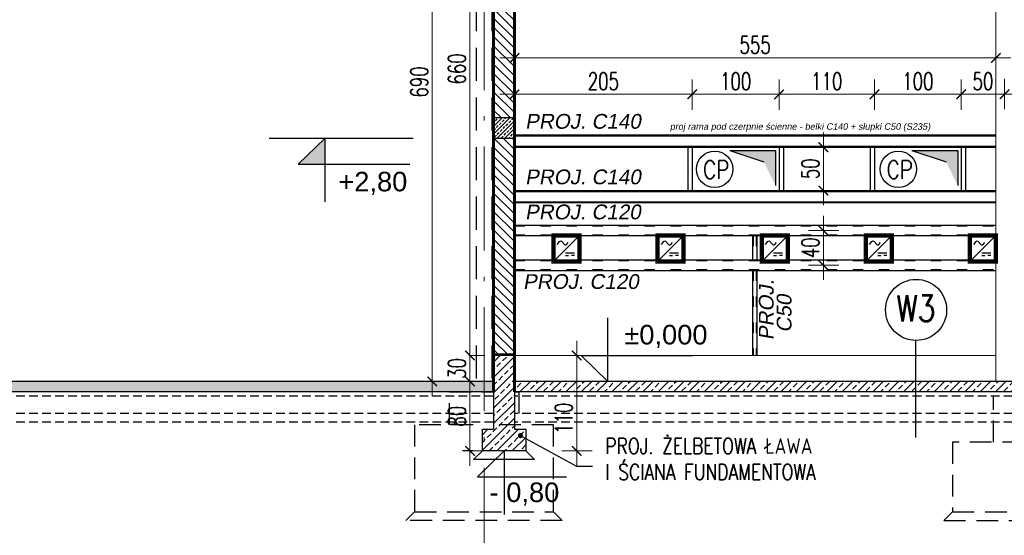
# Model space of a CAD drawing. Extents: x 153948 to 285449, y -89387 to -60195.
# Tile 94 of 108: x 272827 to 273962, y -79380 to -78786. Entities that reach past the tile are written whole.
import ezdxf
from ezdxf import colors
from ezdxf.entities.mleader import LeaderData, LeaderLine
from ezdxf.enums import TextEntityAlignment as Align
from ezdxf.math import Vec2, Vec3

# ---------------------------------------------------------------- set-up
doc = ezdxf.new("R2010")
doc.units = 0
doc.header["$LTSCALE"] = 100
doc.header["$MEASUREMENT"] = 0
doc.header["$PDMODE"] = 1
for name, pattern in [('ACAD_ISO03W100', [30, 12, -18]), ('ACAD_ISO10W100', [18.5, 12, -3, 0.5, -3]), ('DASHED2', [0.375, 0.25, -0.125]), ('HIDDEN', [75, 50, -25]), ('HIDDEN2', [4.7625, 3.175, -1.5875])]:
    doc.linetypes.add(name, pattern=pattern)
doc.layers.get('0').update_dxf_attribs({"linetype": 'CONTINUOUS'})
doc.layers.get('DEFPOINTS').update_dxf_attribs({"linetype": 'CONTINUOUS'})
for name, color, linetype in [('_INST OPIS', 7, 'CONTINUOUS'), ('_PROJ_WENTYL', 2, 'CONTINUOUS'), ('BP_opis', 2, 'CONTINUOUS'), ('BP_sciany', 2, 'CONTINUOUS'), ('FUNDAM', 5, 'DASHED2'), ('K-STA', 2, 'CONTINUOUS'), ('POSADZKA', 13, 'CONTINUOUS'), ('R-----OP', 2, 'CONTINUOUS'), ('SZRAF', 9, 'CONTINUOUS'), ('WIDOK', 11, 'CONTINUOUS'), ('ZELBET', 6, 'CONTINUOUS')]:
    doc.layers.add(name, color=color, linetype=linetype)
doc.layers.add('A-PROSTOWNIK', color=7, linetype='CONTINUOUS', true_color=0xff0f0f)
for name, color, linetype, lineweight in [('A-SCIANA MUR', 2, 'CONTINUOUS', 60), ('A-WYMIARY100', 7, 'CONTINUOUS', 15), ('AutoCAD_Structural_Detailing_pręt wyrzucony', 7, 'CONTINUOUS', 15), ('AutoCAD_żelbet', 2, 'CONTINUOUS', 25), ('OSIE', 8, 'ACAD_ISO10W100', 15)]:
    doc.layers.add(name, color=color, linetype=linetype, lineweight=lineweight)
doc.styles.add('DYBY-NORMALNY-0-8-N', font='ROMANS.SHX', dxfattribs={"width": 0.8})
doc.styles.add('ROMANS', font='romans')
doc.styles.add('STYLE1', font='arial.ttf')
doc.styles.add('wym_romans', font='romans.shx', dxfattribs={"width": 0.7})
doc.dimstyles.new('100_CM_krótki', dxfattribs={"dimscale": 10, "dimtxt": 2, "dimasz": 1.1, "dimexe": 1.7, "dimexo": 2, "dimgap": 0.5, "dimtad": 1, "dimdec": 1, "dimrnd": 0.5, "dimzin": 9, "dimtxsty": 'wym_romans', "dimblk": 'ARCHTICK', "dimcen": 2, "dimdle": 1.7, "dimclrd": 256, "dimclre": 256, "dimclrt": 151, "dimadec": 1, "dimazin": 2, "dimtfac": 1, "dimtdec": 1, "dimtix": 1, "dimtmove": 1, "dimatfit": 2, "dimldrblk": 'ARCHTICK', "dimfxl": 1.8, "dimfxlon": 1, "dimtolj": 1, "dimtzin": 0, "dimlwd": -1, "dimlwe": -1, "dimarcsym": 0})
pattern_1 = [(45, (314127.129, -74747.86), (-8.8388348, 8.8388348), []), (45, (314135.968, -74747.86), (-8.8388348, 8.8388348), [6.25, -3.125])]

# ---------------------------------------------------------------- blocks, each defined once
blk = doc.blocks.new('_ARCHTICK')
at = {"color": 0, "linetype": 'ByBlock', "const_width": 0.15}
blk.add_lwpolyline([(-0.5, -0.5), (0.5, 0.5)], dxfattribs=at)
blk = doc.blocks.new('*D893')
at = {"layer": 'A-WYMIARY100', "transparency": 16777216}
for p, q in [((273302.2, -78495.8), (273302.2, -79219.8)), ((273320.2, -78512.8), (273285.2, -78512.8)), ((273305, -79202.8), (273285.2, -79202.8))]:
    blk.add_line(p, q, dxfattribs=at)
at = {"layer": 'DEFPOINTS', "color": 0, "transparency": 16777216}
for p in [(273403.4, -78512.8), (273302.2, -79202.8), (273325, -79202.8)]:
    blk.add_point(p, dxfattribs=at)
at = {"layer": 'A-WYMIARY100', "transparency": 16777216, "xscale": 11, "yscale": 11, "zscale": 11}
for p, rotation in [((273302.2, -78512.8), 90), ((273302.2, -79202.8), 270)]:
    blk.add_blockref('_ARCHTICK', p, dxfattribs=dict(at, rotation=rotation))
at = {"layer": 'A-WYMIARY100', "color": 151, "transparency": 16777216, "insert": (273287.2, -78857.8), "char_height": 20, "attachment_point": 5, "rotation": 90, "style": 'wym_romans'}
blk.add_mtext('\\A1;690', dxfattribs=at)
blk = doc.blocks.new('*D2629')
at = {"layer": 'A-WYMIARY100', "transparency": 16777216}
for p, q in [((273753, -78915.8), (273753, -78999.8)), ((273755.8, -78932.8), (273736, -78932.8)), ((273755.8, -78982.8), (273736, -78982.8))]:
    blk.add_line(p, q, dxfattribs=at)
at = {"layer": 'DEFPOINTS', "color": 0, "transparency": 16777216}
for p in [(273775.8, -78932.8), (273753, -78982.8), (273775.8, -78982.8)]:
    blk.add_point(p, dxfattribs=at)
at = {"layer": 'A-WYMIARY100', "transparency": 16777216, "xscale": 11, "yscale": 11, "zscale": 11}
for p, rotation in [((273753, -78932.8), 90), ((273753, -78982.8), 270)]:
    blk.add_blockref('_ARCHTICK', p, dxfattribs=dict(at, rotation=rotation))
at = {"layer": 'A-WYMIARY100', "color": 151, "transparency": 16777216, "insert": (273738, -78957.8), "char_height": 20, "attachment_point": 5, "rotation": 90, "style": 'wym_romans'}
blk.add_mtext('\\A1;50', dxfattribs=at)
blk = doc.blocks.new('*D2630')
at = {"layer": 'A-WYMIARY100', "transparency": 16777216}
for p, q in [((273601.9, -78890), (273601.9, -78855)), ((273701.9, -78888.8), (273701.9, -78855)), ((273584.9, -78872), (273718.9, -78872))]:
    blk.add_line(p, q, dxfattribs=at)
at = {"layer": 'DEFPOINTS', "color": 0, "transparency": 16777216}
for p in [(273701.9, -78872), (273601.9, -78916), (273701.9, -78908.8)]:
    blk.add_point(p, dxfattribs=at)
at = {"layer": 'A-WYMIARY100', "transparency": 16777216, "xscale": 11, "yscale": 11, "zscale": 11, "rotation": 180}
blk.add_blockref('_ARCHTICK', (273601.9, -78872), dxfattribs=at)
at = {"layer": 'A-WYMIARY100', "transparency": 16777216, "xscale": 11, "yscale": 11, "zscale": 11}
blk.add_blockref('_ARCHTICK', (273701.9, -78872), dxfattribs=at)
at = {"layer": 'A-WYMIARY100', "color": 151, "transparency": 16777216, "insert": (273651.9, -78857), "char_height": 20, "attachment_point": 5, "style": 'wym_romans'}
blk.add_mtext('\\A1;100', dxfattribs=at)
blk = doc.blocks.new('*D2626')
at = {"layer": 'A-WYMIARY100', "transparency": 16777216}
for p, q in [((273701.9, -78890), (273701.9, -78855)), ((273811.9, -78890), (273811.9, -78855)), ((273684.9, -78872), (273828.9, -78872))]:
    blk.add_line(p, q, dxfattribs=at)
at = {"layer": 'DEFPOINTS', "color": 0, "transparency": 16777216}
for p in [(273811.9, -78872), (273701.9, -78940.2), (273811.9, -78947.3)]:
    blk.add_point(p, dxfattribs=at)
at = {"layer": 'A-WYMIARY100', "transparency": 16777216, "xscale": 11, "yscale": 11, "zscale": 11, "rotation": 180}
blk.add_blockref('_ARCHTICK', (273701.9, -78872), dxfattribs=at)
at = {"layer": 'A-WYMIARY100', "transparency": 16777216, "xscale": 11, "yscale": 11, "zscale": 11}
blk.add_blockref('_ARCHTICK', (273811.9, -78872), dxfattribs=at)
at = {"layer": 'A-WYMIARY100', "color": 151, "transparency": 16777216, "insert": (273756.9, -78857), "char_height": 20, "attachment_point": 5, "style": 'wym_romans'}
blk.add_mtext('\\A1;110', dxfattribs=at)
blk = doc.blocks.new('*D2627')
at = {"layer": 'A-WYMIARY100', "transparency": 16777216}
for p, q in [((273811.9, -78890), (273811.9, -78855)), ((273911.9, -78890), (273911.9, -78855)), ((273794.9, -78872), (273928.9, -78872))]:
    blk.add_line(p, q, dxfattribs=at)
at = {"layer": 'DEFPOINTS', "color": 0, "transparency": 16777216}
for p in [(273911.9, -78872), (273911.9, -78918.9), (273811.9, -78921)]:
    blk.add_point(p, dxfattribs=at)
at = {"layer": 'A-WYMIARY100', "transparency": 16777216, "xscale": 11, "yscale": 11, "zscale": 11, "rotation": 180}
blk.add_blockref('_ARCHTICK', (273811.9, -78872), dxfattribs=at)
at = {"layer": 'A-WYMIARY100', "transparency": 16777216, "xscale": 11, "yscale": 11, "zscale": 11}
blk.add_blockref('_ARCHTICK', (273911.9, -78872), dxfattribs=at)
at = {"layer": 'A-WYMIARY100', "color": 151, "transparency": 16777216, "insert": (273861.9, -78857), "char_height": 20, "attachment_point": 5, "style": 'wym_romans'}
blk.add_mtext('\\A1;100', dxfattribs=at)
blk = doc.blocks.new('*D2628')
at = {"layer": 'A-WYMIARY100', "transparency": 16777216}
for p, q in [((273753, -79085.8), (273753, -79011.8)), ((273771, -79028.8), (273736, -79028.8)), ((273771, -79068.8), (273736, -79068.8))]:
    blk.add_line(p, q, dxfattribs=at)
at = {"layer": 'DEFPOINTS', "color": 0, "transparency": 16777216}
for p in [(273753, -79028.8), (273802.2, -79028.8), (273802.2, -79068.8)]:
    blk.add_point(p, dxfattribs=at)
at = {"layer": 'A-WYMIARY100', "transparency": 16777216, "xscale": 11, "yscale": 11, "zscale": 11}
for p, rotation in [((273753, -79028.8), 90), ((273753, -79068.8), 270)]:
    blk.add_blockref('_ARCHTICK', p, dxfattribs=dict(at, rotation=rotation))
at = {"layer": 'A-WYMIARY100', "color": 151, "transparency": 16777216, "insert": (273738, -79048.8), "char_height": 20, "attachment_point": 5, "rotation": 90, "style": 'wym_romans'}
blk.add_mtext('\\A1;40', dxfattribs=at)
blk = doc.blocks.new('*D2631')
at = {"layer": 'A-WYMIARY100', "ltscale": 0.1, "transparency": 16777216}
for p, q in [((273911.9, -78890), (273911.9, -78855)), ((273961.9, -78854), (273961.9, -78889)), ((273894.9, -78872), (273978.9, -78872))]:
    blk.add_line(p, q, dxfattribs=at)
at = {"layer": 'DEFPOINTS', "color": 0, "ltscale": 0.1, "transparency": 16777216}
for p in [(273961.9, -78813.3), (273961.9, -78872), (273911.9, -78918.9)]:
    blk.add_point(p, dxfattribs=at)
at = {"layer": 'A-WYMIARY100', "ltscale": 0.1, "transparency": 16777216, "xscale": 11, "yscale": 11, "zscale": 11, "rotation": 180}
blk.add_blockref('_ARCHTICK', (273911.9, -78872), dxfattribs=at)
at = {"layer": 'A-WYMIARY100', "ltscale": 0.1, "transparency": 16777216, "xscale": 11, "yscale": 11, "zscale": 11}
blk.add_blockref('_ARCHTICK', (273961.9, -78872), dxfattribs=at)
at = {"layer": 'A-WYMIARY100', "color": 151, "ltscale": 0.1, "transparency": 16777216, "insert": (273936.9, -78857), "char_height": 20, "attachment_point": 5, "style": 'wym_romans'}
blk.add_mtext('\\A1;50', dxfattribs=at)
blk = doc.blocks.new('*D2632')
at = {"layer": 'A-WYMIARY100', "ltscale": 0.1, "transparency": 16777216}
for p, q in [((273468.7, -79155.8), (273468.7, -79299.8)), ((273486.7, -79172.8), (273451.7, -79172.8)), ((273486.7, -79282.8), (273451.7, -79282.8))]:
    blk.add_line(p, q, dxfattribs=at)
at = {"layer": 'DEFPOINTS', "color": 0, "ltscale": 0.1, "transparency": 16777216}
for p in [(273529.4, -79172.8), (273468.7, -79282.8), (273507.7, -79282.8)]:
    blk.add_point(p, dxfattribs=at)
at = {"layer": 'A-WYMIARY100', "ltscale": 0.1, "transparency": 16777216, "xscale": 11, "yscale": 11, "zscale": 11}
for p, rotation in [((273468.7, -79172.8), 90), ((273468.7, -79282.8), 270)]:
    blk.add_blockref('_ARCHTICK', p, dxfattribs=dict(at, rotation=rotation))
at = {"layer": 'A-WYMIARY100', "color": 151, "ltscale": 0.1, "transparency": 16777216, "insert": (273453.7, -79245.2), "char_height": 20, "attachment_point": 5, "rotation": 90, "style": 'wym_romans'}
blk.add_mtext('\\A1;110', dxfattribs=at)
blk = doc.blocks.new('*D2633')
at = {"layer": 'A-WYMIARY100', "ltscale": 0.1, "transparency": 16777216}
for p, q in [((273601.9, -78890), (273601.9, -78855)), ((273618.9, -78872), (273379.9, -78872)), ((273396.9, -78863.3), (273396.9, -78889))]:
    blk.add_line(p, q, dxfattribs=at)
at = {"layer": 'DEFPOINTS', "color": 0, "ltscale": 0.1, "transparency": 16777216}
for p in [(273396.9, -78843.3), (273396.9, -78872), (273601.9, -78916)]:
    blk.add_point(p, dxfattribs=at)
at = {"layer": 'A-WYMIARY100', "ltscale": 0.1, "transparency": 16777216, "xscale": 11, "yscale": 11, "zscale": 11, "rotation": 180}
blk.add_blockref('_ARCHTICK', (273396.9, -78872), dxfattribs=at)
at = {"layer": 'A-WYMIARY100', "ltscale": 0.1, "transparency": 16777216, "xscale": 11, "yscale": 11, "zscale": 11}
blk.add_blockref('_ARCHTICK', (273601.9, -78872), dxfattribs=at)
at = {"layer": 'A-WYMIARY100', "color": 151, "ltscale": 0.1, "transparency": 16777216, "insert": (273499.4, -78857), "char_height": 20, "attachment_point": 5, "style": 'wym_romans'}
blk.add_mtext('\\A1;205', dxfattribs=at)
blk = doc.blocks.new('*D2634')
at = {"layer": 'A-WYMIARY100', "ltscale": 0.1, "transparency": 16777216}
for p, q in [((273379.9, -78830.1), (273968.9, -78830.1)), ((273396.9, -78830.1), (273396.9, -78847.1)), ((273951.9, -78830.1), (273951.9, -78847.1))]:
    blk.add_line(p, q, dxfattribs=at)
at = {"layer": 'DEFPOINTS', "color": 0, "ltscale": 0.1, "transparency": 16777216}
for p in [(273951.9, -78813.1), (273396.9, -78821), (273951.9, -78830.1)]:
    blk.add_point(p, dxfattribs=at)
at = {"layer": 'A-WYMIARY100', "ltscale": 0.1, "transparency": 16777216, "xscale": 11, "yscale": 11, "zscale": 11, "rotation": 180}
blk.add_blockref('_ARCHTICK', (273396.9, -78830.1), dxfattribs=at)
at = {"layer": 'A-WYMIARY100', "ltscale": 0.1, "transparency": 16777216, "xscale": 11, "yscale": 11, "zscale": 11}
blk.add_blockref('_ARCHTICK', (273951.9, -78830.1), dxfattribs=at)
at = {"layer": 'A-WYMIARY100', "color": 151, "ltscale": 0.1, "transparency": 16777216, "insert": (273674.4, -78815.1), "char_height": 20, "attachment_point": 5, "style": 'wym_romans'}
blk.add_mtext('\\A1;555', dxfattribs=at)
blk = doc.blocks.new('_Dot')
at = {"color": 0, "linetype": 'ByBlock', "lineweight": -2}
blk.add_line((-0.5, 0), (-1, 0), dxfattribs=at)
at = {"color": 0, "linetype": 'ByBlock', "const_width": 0.5}
blk.add_lwpolyline([(-0.25, 0, 1), (0.25, 0, 1)], format="xyb", close=True, dxfattribs=at)
blk = doc.blocks.new('symb_prost')
at = {"layer": 'A-PROSTOWNIK', "ltscale": 0.1, "const_width": 5}
blk.add_lwpolyline([(-15, 0), (15, 0), (15, -30), (-15, -30)], close=True, dxfattribs=at)
at = {"layer": 'A-PROSTOWNIK', "lineweight": 25, "ltscale": 0.1}
for points in [[(-15, -30), (15, 0)], [(-1.3, -20), (9.1, -20)], [(-1.3, -23.1), (2.2, -23.1)], [(9.1, -23.1), (5.6, -23.1)]]:
    blk.add_lwpolyline(points, dxfattribs=at)
blk.add_lwpolyline([(-10.6, -10.3), (-7.9, -6.7, -0.472451), (-5.5, -6.7), (-2.3, -10.3, 0.462364), (0.1, -10.3), (2, -8.1)], format="xyb", dxfattribs=at)
blk = doc.blocks.new('A$C5C2F42AB')
at = {"layer": 'A-PROSTOWNIK', "rotation": 90}
for p in [(-40, 780), (-40, 660), (-40, 540), (-40, 420), (-40, 300), (-40, 180), (-40, 60)]:
    blk.add_blockref('symb_prost', p, dxfattribs=at)
blk = doc.blocks.new('*D4486')
at = {"layer": 'A-WYMIARY100', "ltscale": 0.1, "transparency": 16777216}
for p, q in [((273345.7, -79299.8), (273345.7, -79185.8)), ((273345.7, -79202.8), (273362.7, -79202.8)), ((273345.7, -79282.8), (273362.7, -79282.8))]:
    blk.add_line(p, q, dxfattribs=at)
at = {"layer": 'DEFPOINTS', "color": 0, "ltscale": 0.1, "transparency": 16777216}
for p in [(273343.9, -79202.8), (273345.7, -79202.8), (273343.9, -79282.8)]:
    blk.add_point(p, dxfattribs=at)
at = {"layer": 'A-WYMIARY100', "ltscale": 0.1, "transparency": 16777216, "xscale": 11, "yscale": 11, "zscale": 11}
for p, rotation in [((273345.7, -79202.8), 90), ((273345.7, -79282.8), 270)]:
    blk.add_blockref('_ARCHTICK', p, dxfattribs=dict(at, rotation=rotation))
at = {"layer": 'A-WYMIARY100', "color": 151, "ltscale": 0.1, "transparency": 16777216, "insert": (273330.7, -79242.8), "char_height": 20, "attachment_point": 5, "rotation": 90, "style": 'wym_romans'}
blk.add_mtext('\\A1;80', dxfattribs=at)
blk = doc.blocks.new('*D4487')
at = {"layer": 'A-WYMIARY100', "transparency": 16777216}
for p, q in [((273345.7, -79172.8), (273345.7, -79161.8)), ((273344.2, -79172.8), (273362.7, -79172.8)), ((273345.7, -79202.8), (273345.7, -79172.8)), ((273345.7, -79202.8), (273362.7, -79202.8)), ((273345.7, -79202.8), (273345.7, -79213.8))]:
    blk.add_line(p, q, dxfattribs=at)
at = {"layer": 'DEFPOINTS', "color": 0, "transparency": 16777216}
for p in [(273324.2, -79172.8), (273345.7, -79172.8), (273343.9, -79202.8)]:
    blk.add_point(p, dxfattribs=at)
at = {"layer": 'A-WYMIARY100', "transparency": 16777216, "xscale": 11, "yscale": 11, "zscale": 11}
for p, rotation in [((273345.7, -79172.8), 270), ((273345.7, -79202.8), 90)]:
    blk.add_blockref('_ARCHTICK', p, dxfattribs=dict(at, rotation=rotation))
at = {"layer": 'A-WYMIARY100', "color": 151, "transparency": 16777216, "insert": (273330.7, -79187.8), "char_height": 20, "attachment_point": 5, "rotation": 90, "style": 'wym_romans'}
blk.add_mtext('\\A1;30', dxfattribs=at)
blk = doc.blocks.new('*D6693')
at = {"layer": 'A-WYMIARY100', "transparency": 16777216}
for p, q in [((273345.7, -79189.8), (273345.7, -78495.8)), ((273327.7, -78512.8), (273362.7, -78512.8)), ((273344.2, -79172.8), (273362.7, -79172.8))]:
    blk.add_line(p, q, dxfattribs=at)
at = {"layer": 'DEFPOINTS', "color": 0, "transparency": 16777216}
for p in [(273289.7, -78512.8), (273345.7, -78512.8), (273324.2, -79172.8)]:
    blk.add_point(p, dxfattribs=at)
at = {"layer": 'A-WYMIARY100', "transparency": 16777216, "xscale": 11, "yscale": 11, "zscale": 11}
for p, rotation in [((273345.7, -78512.8), 90), ((273345.7, -79172.8), 270)]:
    blk.add_blockref('_ARCHTICK', p, dxfattribs=dict(at, rotation=rotation))
at = {"layer": 'A-WYMIARY100', "color": 151, "transparency": 16777216, "insert": (273330.7, -78842.8), "char_height": 20, "attachment_point": 5, "rotation": 90, "style": 'wym_romans'}
blk.add_mtext('\\A1;660', dxfattribs=at)

msp = doc.modelspace()

# ---------------------------------------------------------------- hatches: boundary and pattern name
at = {"linetype": 'Continuous'}
h = msp.add_hatch(color=1, dxfattribs=at)
h.dxf.hatch_style = 1
h.paths.add_polyline_path([(273178.24, -78952.62), (273147.66, -78952.62), (273178.24, -78922.79)])
for points in [[(273697.86, -78936.56), (273645.15, -78936.56), (273684.56, -78949.87), (273697.86, -78977.11)], [(273907.86, -78936.56), (273855.15, -78936.56), (273894.56, -78949.87), (273907.86, -78977.11)]]:
    msp.add_hatch(color=8).paths.add_polyline_path(points)
at = {"layer": 'A-SCIANA MUR', "lineweight": 9, "ltscale": 0.1}
h = msp.add_hatch(dxfattribs=at)
h.set_pattern_fill('ANSI31', color=8, scale=60, angle=-90)
h.paths.add_polyline_path([(273372.92, -78618.79), (273396.92, -78618.79), (273396.92, -78515.48), (273372.92, -78515.48)])
h.paths.add_polyline_path([(273372.92, -78898.79), (273396.92, -78898.79), (273396.92, -78642.79), (273372.92, -78642.79)])
h.paths.add_polyline_path([(273396.92, -78922.79), (273372.92, -78922.79), (273372.92, -79172.79), (273396.92, -79172.79)])
at = {"layer": 'AutoCAD_żelbet'}
h = msp.add_hatch(dxfattribs=at)
h.set_pattern_fill('ANSI33', color=8, scale=25, style=0)
h.set_pattern_definition([(45, (270177.5133, -43611.288), (-4.4194174, 4.4194174), []), (45, (270181.933, -43611.288), (-4.4194174, 4.4194174), [3.125, -1.5625])])
h.paths.add_polyline_path([(273396.92, -78898.79), (273372.92, -78898.79), (273372.92, -78922.79), (273396.92, -78922.79)])
at = {"layer": 'SZRAF'}
h = msp.add_hatch(dxfattribs=at)
h.set_pattern_fill('ANSI33', color=256, scale=50, style=0)
h.set_pattern_definition([(45, (314150.129, -74677.86), (-8.8388348, 8.8388348), []), (45, (314158.968, -74677.86), (-8.8388348, 8.8388348), [6.25, -3.125])])
h.paths.add_polyline_path([(273384.92, -79172.79), (273372.92, -79172.79), (273372.92, -79257.79), (273384.92, -79257.79)])
h.paths.add_polyline_path([(273384.92, -79257.79), (273396.92, -79257.79), (273396.92, -79172.79), (273384.92, -79172.79)])
h.paths.add_polyline_path([(273359.92, -79282.79), (273384.92, -79282.79), (273384.92, -79257.79), (273359.92, -79257.79)])
h.paths.add_polyline_path([(273384.92, -79282.79), (273409.92, -79282.79), (273409.92, -79257.79), (273384.92, -79257.79)])
h = msp.add_hatch(dxfattribs=at)
h.set_pattern_fill('ANSI33', color=256, scale=50, style=0)
h.set_pattern_definition(pattern_1)
h.paths.add_polyline_path([(272761.92, -79214.79), (272761.92, -79202.79), (272161.92, -79202.79), (272161.92, -79214.79)])
h.paths.add_polyline_path([(273372.42, -79214.79), (273372.42, -79202.79), (272761.92, -79202.79), (272761.92, -79214.79)])
h = msp.add_hatch(dxfattribs=at)
h.set_pattern_fill('ANSI33', color=256, scale=50, style=0)
h.set_pattern_definition(pattern_1)
h.paths.add_polyline_path([(273397.42, -79202.79), (273397.42, -79214.79), (273421.92, -79214.79), (273961.92, -79214.79), (273961.92, -79202.79)])
h.paths.add_polyline_path([(274027.49, -79214.79), (274027.49, -79202.79), (273961.92, -79202.79), (273961.92, -79214.79)])
h.paths.add_polyline_path([(274420.92, -79214.79), (274420.92, -79202.79), (274027.49, -79202.79), (274027.49, -79214.79)])

# ---------------------------------------------------------------- linework, layer by layer
at = {"color": 2}
for p, q in [((273396.92, -78918.79), (273950.94, -78918.79)), ((273396.92, -78919.79), (273950.94, -78919.79)), ((273396.92, -78931.79), (273950.94, -78931.79)), ((273396.92, -78932.79), (273950.94, -78932.79)), ((273596.93, -78932.79), (273596.93, -78982.79)), ((273601.93, -78932.79), (273601.93, -78982.79)), ((273701.93, -78932.79), (273701.93, -78982.79)), ((273706.93, -78932.79), (273706.93, -78982.79)), ((273806.93, -78932.79), (273806.93, -78982.79)), ((273811.93, -78932.79), (273811.93, -78982.79)), ((273911.93, -78932.79), (273911.93, -78982.79)), ((273916.93, -78932.79), (273916.93, -78982.79)), ((273396.92, -78982.79), (273950.94, -78982.79)), ((273396.92, -78983.79), (273950.94, -78983.79)), ((273396.92, -78995.79), (273950.94, -78995.79)), ((273396.92, -78996.79), (273950.94, -78996.79)), ((273396.92, -79022.79), (273950.94, -79022.79)), ((273396.92, -79034.79), (273950.94, -79034.79)), ((273671.43, -79034.79), (273671.43, -79062.79)), ((273676.43, -79034.79), (273676.43, -79062.79)), ((273396.92, -79062.79), (273950.94, -79062.79)), ((273396.92, -79074.79), (273950.94, -79074.79)), ((273671.43, -79074.79), (273671.43, -79172.79)), ((273676.43, -79074.79), (273676.43, -79172.79))]:
    msp.add_line(p, q, dxfattribs=at)
at = {"color": 1}
msp.add_line((273280.13, -78922.79), (273114.35, -78922.79), dxfattribs=at)
at = {"color": 1, "linetype": 'Continuous'}
for p, q in [((273147.66, -78952.62), (273178.24, -78922.79)), ((273178.24, -78922.79), (273178.24, -78995.99)), ((273147.66, -78952.62), (273276.33, -78952.62)), ((273504.53, -79202.79), (273504.53, -79129.59)), ((273473.94, -79172.96), (273602.61, -79172.96)), ((273473.94, -79172.96), (273504.53, -79202.79)), ((273354.33, -79312.62), (273384.92, -79282.79)), ((273384.92, -79282.79), (273384.92, -79355.99)), ((273354.33, -79312.62), (273456.89, -79312.62))]:
    msp.add_line(p, q, dxfattribs=at)
at = {"color": 8}
for p, q in [((273645.15, -78936.56), (273697.86, -78936.56)), ((273645.15, -78936.56), (273684.56, -78949.87)), ((273697.86, -78936.56), (273697.86, -78977.11)), ((273855.15, -78936.56), (273907.86, -78936.56)), ((273855.15, -78936.56), (273894.56, -78949.87)), ((273907.86, -78936.56), (273907.86, -78977.11))]:
    msp.add_line(p, q, dxfattribs=at)
at = {"color": 2}
msp.add_lwpolyline([(273372.92, -78922.79), (273372.92, -78898.79), (273396.92, -78898.79), (273396.92, -78922.79), (273372.92, -78922.79)], dxfattribs=at)
at = {"linetype": 'ACAD_ISO03W100', "ltscale": 0.003, "const_width": 2}
msp.add_lwpolyline([(273396.92, -79171.45), (273372.92, -79171.45)], dxfattribs=at)
at = {"lineweight": 5, "ltscale": 0.1}
msp.add_lwpolyline([(273396.92, -79172.79), (273372.92, -79172.79)], dxfattribs=at)
at = {"layer": '_PROJ_WENTYL', "ltscale": 0.1}
for centre in [(273627.74, -78958.3), (273839.34, -78958.3)]:
    msp.add_circle(centre, 20.97, dxfattribs=at)
at = {"layer": 'A-SCIANA MUR', "ltscale": 0.1}
for p, q in [((273372.92, -78515.48), (273372.92, -79214.79)), ((273396.92, -79214.79), (273396.92, -78515.48))]:
    msp.add_line(p, q, dxfattribs=at)
at = {"layer": 'BP_sciany', "color": 8, "linetype": 'ACAD_ISO03W100', "lineweight": 5, "ltscale": 0.01}
for p, q in [((273396.92, -79023.79), (273950.94, -79023.79)), ((273396.92, -79033.79), (273950.94, -79033.79)), ((273672.43, -79034.79), (273672.43, -79062.79)), ((273675.43, -79034.79), (273675.43, -79062.79)), ((273396.92, -79063.79), (273950.94, -79063.79)), ((273396.92, -79073.79), (273950.94, -79073.79)), ((273672.43, -79074.79), (273672.43, -79172.79)), ((273675.43, -79074.79), (273675.43, -79172.79))]:
    msp.add_line(p, q, dxfattribs=at)
at = {"layer": 'FUNDAM'}
for p, q in [((273948.92, -79272.79), (273948.92, -79219.79)), ((273386.92, -79282.79), (273336.92, -79282.79))]:
    msp.add_line(p, q, dxfattribs=at)
for points in [[(273321.92, -79252.79), (273321.92, -79214.79), (273372.92, -79214.79)], [(273396.92, -79214.79), (273401.92, -79214.79), (273401.92, -79252.79)], [(273349.42, -79252.79), (273281.92, -79252.79), (273281.92, -79352.79), (273441.92, -79352.79), (273441.92, -79252.79), (273374.42, -79252.79)], [(273441.92, -79352.79), (273451.92, -79362.79), (273271.92, -79362.79), (273281.92, -79352.79)], [(273901.92, -79352.79), (273891.92, -79362.79), (274031.92, -79362.79), (274021.92, -79352.79)]]:
    msp.add_lwpolyline(points, dxfattribs=at)
msp.add_lwpolyline([(273901.92, -79272.79), (273901.92, -79352.79), (274021.92, -79352.79), (274021.92, -79272.79)], close=True, dxfattribs=at)
at = {"layer": 'K-STA', "color": 8, "linetype": 'HIDDEN2', "ltscale": 0.12}
for p, q in [((273352.92, -78589.79), (273352.92, -79202.79)), ((273370.92, -78589.79), (273370.92, -79202.79))]:
    msp.add_line(p, q, dxfattribs=at)
at = {"layer": 'OSIE', "ltscale": 0.1}
msp.add_line((273361.92, -78192.09), (273361.92, -79422.76), dxfattribs=at)
at = {"layer": 'POSADZKA'}
for p, q in [((273372.92, -79202.79), (271689.93, -79202.79)), ((274420.92, -79202.79), (273396.92, -79202.79)), ((273372.92, -79214.79), (271689.93, -79214.79)), ((275156.92, -79214.79), (273396.92, -79214.79))]:
    msp.add_line(p, q, dxfattribs=at)
at = {"layer": 'POSADZKA', "color": 1, "linetype": 'HIDDEN', "ltscale": 0.002}
for p, q in [((273372.42, -79219.79), (271689.93, -79219.79)), ((274420.92, -79219.79), (273397.42, -79219.79))]:
    msp.add_line(p, q, dxfattribs=at)
at = {"layer": 'POSADZKA', "color": 2, "linetype": 'HIDDEN', "ltscale": 0.002}
for p, q in [((273372.42, -79239.79), (271689.93, -79239.79)), ((274420.92, -79239.79), (273397.42, -79239.79)), ((273372.42, -79249.79), (271689.93, -79249.79)), ((274420.92, -79249.79), (273397.42, -79249.79))]:
    msp.add_line(p, q, dxfattribs=at)
at = {"layer": 'R-----OP'}
msp.add_line((273859.51, -79267.25), (273859.51, -79155.51), dxfattribs=at)
msp.add_circle((273859.9, -79120.33), 35.19, dxfattribs=at)
at = {"layer": 'WIDOK', "lineweight": 9, "ltscale": 0.12}
for p, q in [((273951.92, -78527.49), (273951.92, -79202.79)), ((273396.92, -79172.79), (273951.92, -79172.79))]:
    msp.add_line(p, q, dxfattribs=at)
at = {"layer": 'ZELBET'}
for p, q in [((273372.42, -79214.79), (273372.92, -79214.79)), ((273396.92, -79214.79), (273397.42, -79214.79))]:
    msp.add_line(p, q, dxfattribs=at)
at = {"layer": 'ZELBET', "lineweight": 30}
for p, q in [((273372.92, -79214.79), (273372.92, -79257.79)), ((273396.92, -79214.79), (273396.92, -79257.79)), ((273409.92, -79282.79), (273359.92, -79282.79))]:
    msp.add_line(p, q, dxfattribs=at)
for points in [[(273359.92, -79282.79), (273359.92, -79257.79), (273372.92, -79257.79)], [(273396.92, -79257.79), (273409.92, -79257.79), (273409.92, -79282.79)]]:
    msp.add_lwpolyline(points, dxfattribs=at)
at = {"layer": 'ZELBET', "color": 1, "linetype": 'Continuous'}
msp.add_lwpolyline([(273409.92, -79282.79), (273419.92, -79292.79), (273349.92, -79292.79), (273359.92, -79282.79)], dxfattribs=at)

# ---------------------------------------------------------------- block references
at = {"ltscale": 0.1, "rotation": 270}
msp.add_blockref('A$C5C2F42AB', (273396.92, -79074.7), dxfattribs=at)

# ---------------------------------------------------------------- texts
at = {"color": 2, "linetype": 'Continuous', "char_height": 22.5, "attachment_point": 5, "style": 'STYLE1'}
for s, insert in [('\\A1;+2,80', (273233.7, -78974.6)), ('\\A1;%%P0,000', (273571.53, -79150.97)), ('\\A1;- 0,80', (273408.45, -79332.5))]:
    msp.add_mtext(s, dxfattribs=dict(at, insert=insert))
at = {"layer": '_INST OPIS', "char_height": 21, "attachment_point": 1, "style": 'DYBY-NORMALNY-0-8-N'}
for insert in [(273614.37, -78948.33), (273825.96, -78948.33)]:
    msp.add_mtext_dynamic_manual_height_columns('CP', width=58.1906, gutter_width=1, heights=[0], dxfattribs=dict(at, insert=insert))
at = {"layer": 'AutoCAD_Structural_Detailing_pręt wyrzucony', "color": 2, "style": 'STYLE1', "oblique": 10}
for s, height, p in [('PROJ. C140', 17, (273409.28, -78911.63)), ('proj rama pod czerpnie ścienne - belki C140 + słupki C50 (S235)', 7.5, (273576.12, -78912.83)), ('PROJ. C140', 17, (273409.28, -78975.63)), ('PROJ. C120', 17, (273409.19, -79016)), ('PROJ. C120', 17, (273406.85, -79096.18))]:
    msp.add_text(s, height=height, dxfattribs=at).set_placement(p)
for s, p in [('PROJ. ', (273695.68, -79155.27)), ('C50', (273716.24, -79146.38))]:
    msp.add_text(s, height=17, rotation=90, dxfattribs=at).set_placement(p)
at = {"layer": 'R-----OP', "style": 'DYBY-NORMALNY-0-8-N', "width": 0.8}
msp.add_text('W3', height=30, dxfattribs=at).set_placement((273859.61, -79118.52), align=Align.MIDDLE)

# ---------------------------------------------------------------- dimensions: what is measured, and where the dimension line sits
at = {"layer": 'A-WYMIARY100'}
for base, p1, p2, picture, middle in [((273302.18, -79202.79), (273403.36, -78512.8), (273325.01, -79202.79), '*D893', (273287.18, -78857.8)), ((273345.75, -78512.8), (273324.25, -79172.79), (273289.73, -78512.8), '*D6693', (273330.75, -78842.8)), ((273752.98, -78982.79), (273775.8, -78932.79), (273775.8, -78982.79), '*D2629', (273737.98, -78957.79)), ((273752.98, -79028.79), (273802.16, -79068.79), (273802.16, -79028.79), '*D2628', (273737.98, -79048.79)), ((273345.75, -79172.79), (273343.93, -79202.79), (273324.25, -79172.79), '*D4487', (273330.75, -79187.79))]:
    dim = msp.add_linear_dim(base=base, p1=p1, p2=p2, angle=90, dimstyle='100_CM_krótki', dxfattribs=at)
    dim.commit()
    dim.dimension.update_dxf_attribs({"geometry": picture, "text_midpoint": middle})
at = {"layer": 'A-WYMIARY100', "ltscale": 0.1}
for base, p1, p2, picture, middle in [((273951.92, -78830.06), (273396.92, -78821.04), (273951.92, -78813.09), '*D2634', (273674.42, -78815.06)), ((273961.92, -78872.04), (273911.93, -78918.88), (273961.92, -78813.34), '*D2631', (273936.92, -78857.04)), ((273396.92, -78872.04), (273601.93, -78916), (273396.92, -78843.32), '*D2633', (273499.42, -78857.04))]:
    dim = msp.add_linear_dim(base=base, p1=p1, p2=p2, dimstyle='100_CM_krótki', dxfattribs=at)
    dim.commit()
    dim.dimension.update_dxf_attribs({"geometry": picture, "text_midpoint": middle})
at = {"layer": 'A-WYMIARY100'}
for base, p1, p2, picture, middle in [((273701.93, -78872.04), (273601.93, -78916), (273701.93, -78908.79), '*D2630', (273651.93, -78857.04)), ((273811.93, -78872.04), (273701.93, -78940.23), (273811.93, -78947.28), '*D2626', (273756.93, -78857.04)), ((273911.93, -78872.04), (273811.93, -78921.04), (273911.93, -78918.88), '*D2627', (273861.93, -78857.04))]:
    dim = msp.add_linear_dim(base=base, p1=p1, p2=p2, dimstyle='100_CM_krótki', dxfattribs=at)
    dim.commit()
    dim.dimension.update_dxf_attribs({"geometry": picture, "text_midpoint": middle})
at = {"layer": 'A-WYMIARY100', "ltscale": 0.1}
dim = msp.add_linear_dim(base=(273468.74, -79282.79), p1=(273529.4, -79172.79), p2=(273507.66, -79282.79), angle=90, dimstyle='100_CM_krótki', dxfattribs=at)
dim.commit()
dim.dimension.update_dxf_attribs({"geometry": '*D2632', "text_midpoint": (273468.74, -79245.24), "dimtype": 160})
dim = msp.add_linear_dim(base=(273345.75, -79202.79), p1=(273343.93, -79282.79), p2=(273343.93, -79202.79), angle=90, dimstyle='100_CM_krótki', dxfattribs=at)
dim.commit()
dim.dimension.update_dxf_attribs({"geometry": '*D4486', "text_midpoint": (273330.75, -79242.79)})

# ---------------------------------------------------------------- leaders
at = {"layer": 'BP_opis'}
ml = msp.add_multileader_mtext('Standard', dxfattribs=at)
ml.set_content('\\pxsm1;{\\W0.8;PROJ. ŻELBETOWA ŁAWA\\PI ŚCIANA FUNDAMENTOWA}', color=256, style='ROMANS')
ml.set_leader_properties()
ml.set_arrow_properties(name='DOT')
ml.build(insert=Vec2(0, 0))
ml.multileader.update_dxf_attribs({"text_left_attachment_type": 2, "text_right_attachment_type": 2, "dogleg_length": 10, "arrow_head_size": 6})
ctx = ml.context
ctx.base_point, ctx.char_height, ctx.arrow_head_size, ctx.landing_gap_size, ctx.plane_origin = Vec3(273486.8, -79300.39), 18, 6, 15, Vec3(274871.17, -79132.03)
ctx.left_attachment, ctx.right_attachment = 2, 2
notes = []
notes.append((ctx, [(0, (1, 1, 0), (273468.31, -79300.39), (1, 0), 18.49, [(0, [(273403.85, -79265.16), (273468.31, -79300.39)], 0, [])])]))
ctx.mtext.insert, ctx.mtext.width, ctx.mtext.flow_direction = Vec3(273501.8, -79268.14), 364.8009, 5
for ctx, leaders in notes:
    for number, flags, end, landing, length, lines in leaders:
        leader = LeaderData()
        leader.index, (leader.has_last_leader_line, leader.has_dogleg_vector, leader.attachment_direction) = number, flags
        leader.last_leader_point, leader.dogleg_vector, leader.dogleg_length = Vec3(end), Vec3(landing), length
        for number, points, colour, breaks in lines:
            line = LeaderLine()
            line.index, line.vertices, line.color, line.breaks = number, Vec3.list(points), colors.encode_raw_color(colour), breaks
            leader.lines.append(line)
        ctx.leaders.append(leader)

doc.saveas('drawing.dxf')
